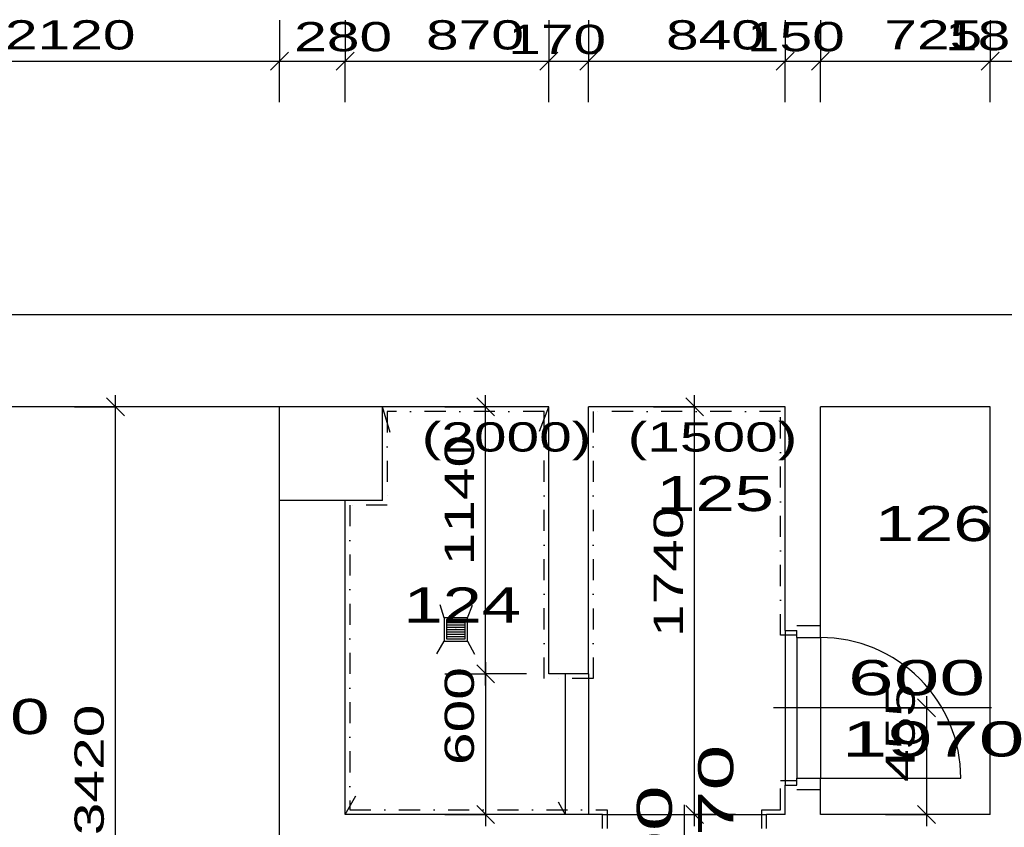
# Model space of a CAD drawing. Extents: x -196363 to 396902, y -489949 to -260582.
# Tile 33 of 256: x 27293 to 31499, y -378463 to -375015. Entities that reach past the tile are written whole.
import ezdxf

# ---------------------------------------------------------------- set-up
doc = ezdxf.new("R2010")
doc.units = 0
doc.header["$MEASUREMENT"] = 0
doc.linetypes.add('DOTDASH', pattern=[1, 0.3, -0.2, 0, -0.2, 0.3])
for name, color, linetype in [('dvere', 1, 'Continuous'), ('koty', 1, 'Continuous'), ('legenda', 1, 'Continuous'), ('noszdiv', 1, 'Continuous'), ('obklady', 14, 'Continuous'), ('popdver', 6, 'Continuous')]:
    doc.layers.add(name, color=color, linetype=linetype)
doc.styles.add('SPIRITTXTSTYLE1', font='ROMAN')
doc.styles.add('SPIRITTXTSTYLE2', font='txt')
doc.linetypes.add('CERCH2', pattern='A,0,-1,[17,dur+dsp vaclavov.shx,S=0.003401,R=0,X=-1,Y=0],0', length=1)
doc.dimstyles.new('SPIRITSTYLE112', dxfattribs={"dimtxt": 125, "dimasz": 12.7, "dimexe": 175, "dimexo": 94.688965, "dimgap": 50, "dimtad": 1, "dimdec": 3, "dimzin": 0, "dimdsep": 46, "dimlunit": 7, "dimtxsty": 'SPIRITTXTSTYLE1', "dimblk1": '_TICKMARKS112', "dimblk2": '_TICKMARKS112', "dimsah": 1, "dimcen": 0.09, "dimdle": 50, "dimclrd": 1, "dimclre": 1, "dimclrt": 1, "dimadec": 0, "dimazin": 0, "dimtfac": 1, "dimtdec": 4, "dimtofl": 0, "dimtmove": 1, "dimatfit": 0, "dimfxl": 0, "dimtolj": 1, "dimtzin": 0, "dimarcsym": 0})
doc.dimstyles.new('SPIRITSTYLE113', dxfattribs={"dimtxt": 125, "dimasz": 12.7, "dimexe": 175, "dimexo": -142.195801, "dimgap": 50, "dimtad": 1, "dimdec": 3, "dimzin": 0, "dimdsep": 46, "dimlunit": 7, "dimtxsty": 'SPIRITTXTSTYLE1', "dimblk1": '_TICKMARKS113', "dimblk2": '_TICKMARKS113', "dimsah": 1, "dimcen": 0.09, "dimdle": 50, "dimclrd": 1, "dimclre": 1, "dimclrt": 1, "dimadec": 0, "dimazin": 0, "dimtfac": 1, "dimtdec": 4, "dimtofl": 0, "dimtmove": 1, "dimatfit": 0, "dimfxl": 0, "dimtolj": 1, "dimtzin": 0, "dimarcsym": 0})
doc.dimstyles.new('SPIRITSTYLE120', dxfattribs={"dimtxt": 125, "dimasz": 12.7, "dimexe": 175, "dimexo": -108.734283, "dimgap": 50, "dimtad": 1, "dimdec": 3, "dimzin": 0, "dimdsep": 46, "dimlunit": 7, "dimtxsty": 'SPIRITTXTSTYLE1', "dimblk1": '_TICKMARKS120', "dimblk2": '_TICKMARKS120', "dimsah": 1, "dimcen": 0.09, "dimdle": 50, "dimclrd": 1, "dimclre": 1, "dimclrt": 1, "dimadec": 0, "dimazin": 0, "dimtfac": 1, "dimtdec": 4, "dimtofl": 0, "dimtmove": 1, "dimatfit": 0, "dimfxl": 0, "dimtolj": 1, "dimtzin": 0, "dimarcsym": 0})
doc.dimstyles.new('SPIRITSTYLE126', dxfattribs={"dimtxt": 125, "dimasz": 12.7, "dimexe": 175, "dimexo": 134.165619, "dimgap": 50, "dimtad": 1, "dimdec": 3, "dimzin": 0, "dimdsep": 46, "dimlunit": 7, "dimtxsty": 'SPIRITTXTSTYLE1', "dimblk1": '_TICKMARKS126', "dimblk2": '_TICKMARKS126', "dimsah": 1, "dimcen": 0.09, "dimdle": 50, "dimclrd": 1, "dimclre": 1, "dimclrt": 1, "dimadec": 0, "dimazin": 0, "dimtfac": 1, "dimtdec": 4, "dimtofl": 0, "dimtmove": 1, "dimatfit": 0, "dimfxl": 0, "dimtolj": 1, "dimtzin": 0, "dimarcsym": 0})
doc.dimstyles.new('SPIRITSTYLE73', dxfattribs={"dimtxt": 125, "dimasz": 12.7, "dimexe": 175, "dimexo": 1700.904053, "dimgap": 50, "dimtad": 1, "dimdec": 3, "dimzin": 0, "dimdsep": 46, "dimlunit": 7, "dimtxsty": 'SPIRITTXTSTYLE1', "dimblk1": '_TICKMARKS73', "dimblk2": '_TICKMARKS73', "dimsah": 1, "dimcen": 0.09, "dimdle": 50, "dimclrd": 1, "dimclre": 1, "dimclrt": 1, "dimadec": 0, "dimazin": 0, "dimtfac": 1, "dimtdec": 4, "dimtofl": 0, "dimtmove": 1, "dimatfit": 0, "dimfxl": 0, "dimtolj": 1, "dimtzin": 0, "dimarcsym": 0})
doc.dimstyles.new('SPIRITSTYLE74', dxfattribs={"dimtxt": 125, "dimasz": 12.7, "dimexe": 175, "dimexo": 1300.903687, "dimgap": 50, "dimtad": 1, "dimdec": 3, "dimzin": 0, "dimdsep": 46, "dimlunit": 7, "dimtxsty": 'SPIRITTXTSTYLE1', "dimblk1": '_TICKMARKS74', "dimblk2": '_TICKMARKS74', "dimsah": 1, "dimcen": 0.09, "dimdle": 50, "dimclrd": 1, "dimclre": 1, "dimclrt": 1, "dimadec": 0, "dimazin": 0, "dimtfac": 1, "dimtdec": 4, "dimtofl": 0, "dimtmove": 1, "dimatfit": 0, "dimfxl": 0, "dimtolj": 1, "dimtzin": 0, "dimarcsym": 0})

# ---------------------------------------------------------------- blocks, each defined once
blk = doc.blocks.new('_TICKMARKS74')
at = {"color": 1, "linetype": 'Continuous'}
blk.add_line((-3, -3), (3, 3), dxfattribs=at)
blk = doc.blocks.new('*D155')
at = {"color": 1, "linetype": 'Continuous', "ltscale": 300}
for p, q in [((26283, -375017, 1723.8), (26283, -375192, 1723.8)), ((28403, -375017, 1723.8), (28403, -375192, 1723.8)), ((26233, -375192, 1723.8), (28453, -375192, 1723.8)), ((26283, -375367, 1723.8), (26283, -375192, 1723.8)), ((28403, -375367, 1723.8), (28403, -375192, 1723.8))]:
    blk.add_line(p, q, dxfattribs=at)
at = {"color": 1, "linetype": 'Continuous', "ltscale": 300, "xscale": 12.69999980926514, "yscale": 12.69999980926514, "zscale": 12.69999980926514, "rotation": 180.0000050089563}
blk.add_blockref('_TICKMARKS74', (26283, -375192, 1723.8), dxfattribs=at)
at = {"color": 1, "linetype": 'Continuous', "ltscale": 300, "xscale": 12.69999980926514, "yscale": 12.69999980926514, "zscale": 12.69999980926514}
blk.add_blockref('_TICKMARKS74', (28403, -375192, 1723.8), dxfattribs=at)
at = {"color": 1, "linetype": 'Continuous', "ltscale": 300, "style": 'SPIRITTXTSTYLE1', "width": 1.5}
blk.add_text('2120', height=125, dxfattribs=at).set_placement((27229.9, -375142, 1723.8))
blk = doc.blocks.new('_TICKMARKS73')
at = {"color": 1, "linetype": 'Continuous'}
blk.add_line((-3, -3), (3, 3), dxfattribs=at)
blk = doc.blocks.new('*D156')
at = {"color": 1, "linetype": 'Continuous', "ltscale": 300}
for p, q in [((28403, -375017, 1723.8), (28403, -375192, 1723.8)), ((28683, -375017, 1723.8), (28683, -375192, 1723.8)), ((28353, -375192, 1723.8), (28733, -375192, 1723.8)), ((28403, -375367, 1723.8), (28403, -375192, 1723.8)), ((28683, -375367, 1723.8), (28683, -375192, 1723.8))]:
    blk.add_line(p, q, dxfattribs=at)
at = {"color": 1, "linetype": 'Continuous', "ltscale": 300, "xscale": 12.69999980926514, "yscale": 12.69999980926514, "zscale": 12.69999980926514, "rotation": 180.0000050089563}
blk.add_blockref('_TICKMARKS73', (28403, -375192, 1723.8), dxfattribs=at)
at = {"color": 1, "linetype": 'Continuous', "ltscale": 300, "xscale": 12.69999980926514, "yscale": 12.69999980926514, "zscale": 12.69999980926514}
blk.add_blockref('_TICKMARKS73', (28683, -375192, 1723.8), dxfattribs=at)
at = {"color": 1, "linetype": 'Continuous', "ltscale": 300, "style": 'SPIRITTXTSTYLE1', "width": 1.5}
blk.add_text('280', height=125, dxfattribs=at).set_placement((28465.5, -375149.7, 1723.8))
blk = doc.blocks.new('*D157')
at = {"color": 1, "linetype": 'Continuous', "ltscale": 300}
for p, q in [((28683, -375017, 1723.8), (28683, -375192, 1723.8)), ((29553, -375017, 1723.8), (29553, -375192, 1723.8)), ((28633, -375192, 1723.8), (29603, -375192, 1723.8)), ((28683, -375367, 1723.8), (28683, -375192, 1723.8)), ((29553, -375367, 1723.8), (29553, -375192, 1723.8))]:
    blk.add_line(p, q, dxfattribs=at)
at = {"color": 1, "linetype": 'Continuous', "ltscale": 300, "xscale": 12.69999980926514, "yscale": 12.69999980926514, "zscale": 12.69999980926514, "rotation": 180.0000050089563}
blk.add_blockref('_TICKMARKS73', (28683, -375192, 1723.8), dxfattribs=at)
at = {"color": 1, "linetype": 'Continuous', "ltscale": 300, "xscale": 12.69999980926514, "yscale": 12.69999980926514, "zscale": 12.69999980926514}
blk.add_blockref('_TICKMARKS73', (29553, -375192, 1723.8), dxfattribs=at)
at = {"color": 1, "linetype": 'Continuous', "ltscale": 300, "style": 'SPIRITTXTSTYLE1', "width": 1.5}
blk.add_text('870', height=125, dxfattribs=at).set_placement((29028.7, -375142, 1723.8))
blk = doc.blocks.new('*D158')
at = {"color": 1, "linetype": 'Continuous', "ltscale": 300}
for p, q in [((29553, -375017, 1723.8), (29553, -375192, 1723.8)), ((29723, -375017, 1723.8), (29723, -375192, 1723.8)), ((29503, -375192, 1723.8), (29773, -375192, 1723.8)), ((29553, -375367, 1723.8), (29553, -375192, 1723.8)), ((29723, -375367, 1723.8), (29723, -375192, 1723.8))]:
    blk.add_line(p, q, dxfattribs=at)
at = {"color": 1, "linetype": 'Continuous', "ltscale": 300, "xscale": 12.69999980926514, "yscale": 12.69999980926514, "zscale": 12.69999980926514, "rotation": 180.0000050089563}
blk.add_blockref('_TICKMARKS74', (29553, -375192, 1723.8), dxfattribs=at)
at = {"color": 1, "linetype": 'Continuous', "ltscale": 300, "xscale": 12.69999980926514, "yscale": 12.69999980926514, "zscale": 12.69999980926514}
blk.add_blockref('_TICKMARKS74', (29723, -375192, 1723.8), dxfattribs=at)
at = {"color": 1, "linetype": 'Continuous', "ltscale": 300, "style": 'SPIRITTXTSTYLE1', "width": 1.5}
blk.add_text('170', height=125, dxfattribs=at).set_placement((29379.6, -375161.4, 1723.8))
blk = doc.blocks.new('*D159')
at = {"color": 1, "linetype": 'Continuous', "ltscale": 300}
for p, q in [((29723, -375017, 1723.8), (29723, -375192, 1723.8)), ((30563, -375017, 1723.8), (30563, -375192, 1723.8)), ((29673, -375192, 1723.8), (30613, -375192, 1723.8)), ((29723, -375367, 1723.8), (29723, -375192, 1723.8)), ((30563, -375367, 1723.8), (30563, -375192, 1723.8))]:
    blk.add_line(p, q, dxfattribs=at)
at = {"color": 1, "linetype": 'Continuous', "ltscale": 300, "xscale": 12.69999980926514, "yscale": 12.69999980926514, "zscale": 12.69999980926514, "rotation": 180.0000050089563}
blk.add_blockref('_TICKMARKS74', (29723, -375192, 1723.8), dxfattribs=at)
at = {"color": 1, "linetype": 'Continuous', "ltscale": 300, "xscale": 12.69999980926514, "yscale": 12.69999980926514, "zscale": 12.69999980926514}
blk.add_blockref('_TICKMARKS74', (30563, -375192, 1723.8), dxfattribs=at)
at = {"color": 1, "linetype": 'Continuous', "ltscale": 300, "style": 'SPIRITTXTSTYLE1', "width": 1.5}
blk.add_text('840', height=125, dxfattribs=at).set_placement((30053.7, -375142, 1723.8))
blk = doc.blocks.new('*D160')
at = {"color": 1, "linetype": 'Continuous', "ltscale": 300}
for p, q in [((30563, -375017, 1723.8), (30563, -375192, 1723.8)), ((30713, -375017, 1723.8), (30713, -375192, 1723.8)), ((30513, -375192, 1723.8), (30763, -375192, 1723.8)), ((30563, -375367, 1723.8), (30563, -375192, 1723.8)), ((30713, -375367, 1723.8), (30713, -375192, 1723.8))]:
    blk.add_line(p, q, dxfattribs=at)
at = {"color": 1, "linetype": 'Continuous', "ltscale": 300, "xscale": 12.69999980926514, "yscale": 12.69999980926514, "zscale": 12.69999980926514, "rotation": 180.0000050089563}
blk.add_blockref('_TICKMARKS74', (30563, -375192, 1723.8), dxfattribs=at)
at = {"color": 1, "linetype": 'Continuous', "ltscale": 300, "xscale": 12.69999980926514, "yscale": 12.69999980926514, "zscale": 12.69999980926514}
blk.add_blockref('_TICKMARKS74', (30713, -375192, 1723.8), dxfattribs=at)
at = {"color": 1, "linetype": 'Continuous', "ltscale": 300, "style": 'SPIRITTXTSTYLE1', "width": 1.5}
blk.add_text('150', height=125, dxfattribs=at).set_placement((30399.1, -375149.7, 1723.8))
blk = doc.blocks.new('*D161')
at = {"color": 1, "linetype": 'Continuous', "ltscale": 300}
for p, q in [((30713, -375017, 1723.8), (30713, -375192, 1723.8)), ((31438, -375017, 1723.8), (31438, -375192, 1723.8)), ((30663, -375192, 1723.8), (31488, -375192, 1723.8)), ((30713, -375367, 1723.8), (30713, -375192, 1723.8)), ((31438, -375367, 1723.8), (31438, -375192, 1723.8))]:
    blk.add_line(p, q, dxfattribs=at)
at = {"color": 1, "linetype": 'Continuous', "ltscale": 300, "xscale": 12.69999980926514, "yscale": 12.69999980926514, "zscale": 12.69999980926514, "rotation": 180.0000050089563}
blk.add_blockref('_TICKMARKS74', (30713, -375192, 1723.8), dxfattribs=at)
at = {"color": 1, "linetype": 'Continuous', "ltscale": 300, "xscale": 12.69999980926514, "yscale": 12.69999980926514, "zscale": 12.69999980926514}
blk.add_blockref('_TICKMARKS74', (31438, -375192, 1723.8), dxfattribs=at)
at = {"color": 1, "linetype": 'Continuous', "ltscale": 300, "style": 'SPIRITTXTSTYLE1', "width": 1.5}
blk.add_text('725', height=125, dxfattribs=at).set_placement((30986.2, -375142, 1723.8))
blk = doc.blocks.new('*D162')
at = {"color": 1, "linetype": 'Continuous', "ltscale": 300}
for p, q in [((31438, -375017, 1723.8), (31438, -375192, 1723.8)), ((31618, -375017, 1723.8), (31618, -375192, 1723.8)), ((31388, -375192, 1723.8), (31668, -375192, 1723.8)), ((31438, -375367, 1723.8), (31438, -375192, 1723.8)), ((31618, -375367, 1723.8), (31618, -375192, 1723.8))]:
    blk.add_line(p, q, dxfattribs=at)
at = {"color": 1, "linetype": 'Continuous', "ltscale": 300, "xscale": 12.69999980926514, "yscale": 12.69999980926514, "zscale": 12.69999980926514, "rotation": 180.0000050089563}
blk.add_blockref('_TICKMARKS74', (31438, -375192, 1723.8), dxfattribs=at)
at = {"color": 1, "linetype": 'Continuous', "ltscale": 300, "xscale": 12.69999980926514, "yscale": 12.69999980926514, "zscale": 12.69999980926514}
blk.add_blockref('_TICKMARKS74', (31618, -375192, 1723.8), dxfattribs=at)
at = {"color": 1, "linetype": 'Continuous', "ltscale": 300, "style": 'SPIRITTXTSTYLE1', "width": 1.5}
blk.add_text('180', height=125, dxfattribs=at).set_placement((31245.4, -375145.1, 1723.8))
blk = doc.blocks.new('_TICKMARKS112')
at = {"color": 1, "linetype": 'Continuous'}
blk.add_line((-3, -3), (3, 3), dxfattribs=at)
blk = doc.blocks.new('*D238')
at = {"color": 1, "linetype": 'Continuous', "ltscale": 300}
for p, q in [((29283.3, -377757.9, 1723.8), (29283.3, -378457.9, 1723.8)), ((29108.3, -377807.9, 1723.8), (29283.3, -377807.9, 1723.8)), ((29458.3, -377807.9, 1723.8), (29283.3, -377807.9, 1723.8)), ((29108.3, -378407.9, 1723.8), (29283.3, -378407.9, 1723.8)), ((29458.3, -378407.9, 1723.8), (29283.3, -378407.9, 1723.8))]:
    blk.add_line(p, q, dxfattribs=at)
at = {"color": 1, "linetype": 'Continuous', "ltscale": 300, "xscale": 12.69999980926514, "yscale": 12.69999980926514, "zscale": 12.69999980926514}
for p, rotation in [((29283.3, -377807.9, 1723.8), 90.00000250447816), ((29283.3, -378407.9, 1723.8), -90.00000250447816)]:
    blk.add_blockref('_TICKMARKS112', p, dxfattribs=dict(at, rotation=rotation))
at = {"color": 1, "linetype": 'Continuous', "ltscale": 300, "style": 'SPIRITTXTSTYLE1', "width": 1.5}
blk.add_text('600', height=125, rotation=450, dxfattribs=at).set_placement((29233.3, -378197.2, 1723.8))
blk = doc.blocks.new('*D239')
at = {"color": 1, "linetype": 'Continuous', "ltscale": 300}
for p, q in [((29283.3, -377857.9, 1723.8), (29283.3, -376617.9, 1723.8)), ((29108.3, -376667.9, 1723.8), (29283.3, -376667.9, 1723.8)), ((29458.3, -376667.9, 1723.8), (29283.3, -376667.9, 1723.8)), ((29108.3, -377807.9, 1723.8), (29283.3, -377807.9, 1723.8)), ((29458.3, -377807.9, 1723.8), (29283.3, -377807.9, 1723.8))]:
    blk.add_line(p, q, dxfattribs=at)
at = {"color": 1, "linetype": 'Continuous', "ltscale": 300, "xscale": 12.69999980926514, "yscale": 12.69999980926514, "zscale": 12.69999980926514}
for p, rotation in [((29283.3, -376667.9, 1723.8), 90.00000250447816), ((29283.3, -377807.9, 1723.8), 270.0000006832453)]:
    blk.add_blockref('_TICKMARKS112', p, dxfattribs=dict(at, rotation=rotation))
at = {"color": 1, "linetype": 'Continuous', "ltscale": 300, "style": 'SPIRITTXTSTYLE1', "width": 1.5}
blk.add_text('1140', height=125, rotation=90, dxfattribs=at).set_placement((29233.3, -377345, 1723.8))
blk = doc.blocks.new('_TICKMARKS113')
at = {"color": 1, "linetype": 'Continuous'}
blk.add_line((-3, -3), (3, 3), dxfattribs=at)
blk = doc.blocks.new('*D240')
at = {"color": 1, "linetype": 'Continuous', "ltscale": 300}
for p, q in [((30175.8, -378457.9, 1723.8), (30175.8, -376617.9, 1723.8)), ((30000.8, -376667.9, 1723.8), (30175.8, -376667.9, 1723.8)), ((30350.8, -376667.9, 1723.8), (30175.8, -376667.9, 1723.8)), ((30000.8, -378407.9, 1723.8), (30175.8, -378407.9, 1723.8)), ((30350.8, -378407.9, 1723.8), (30175.8, -378407.9, 1723.8))]:
    blk.add_line(p, q, dxfattribs=at)
at = {"color": 1, "linetype": 'Continuous', "ltscale": 300, "xscale": 12.69999980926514, "yscale": 12.69999980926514, "zscale": 12.69999980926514}
for p, rotation in [((30175.8, -376667.9, 1723.8), 90.00000250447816), ((30175.8, -378407.9, 1723.8), 270.0000006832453)]:
    blk.add_blockref('_TICKMARKS113', p, dxfattribs=dict(at, rotation=rotation))
at = {"color": 1, "linetype": 'Continuous', "ltscale": 300, "style": 'SPIRITTXTSTYLE1', "width": 1.5}
blk.add_text('1740', height=125, rotation=90, dxfattribs=at).set_placement((30125.8, -377651, 1723.8))
blk = doc.blocks.new('_TICKMARKS120')
at = {"color": 1, "linetype": 'Continuous'}
blk.add_line((-3, -3), (3, 3), dxfattribs=at)
blk = doc.blocks.new('*D249')
at = {"color": 1, "linetype": 'Continuous', "ltscale": 300}
for p, q in [((31166.3, -377902.9, 1723.8), (31166.3, -378457.9, 1723.8)), ((30991.3, -377952.9, 1723.8), (31166.3, -377952.9, 1723.8)), ((31341.3, -377952.9, 1723.8), (31166.3, -377952.9, 1723.8)), ((30991.3, -378407.9, 1723.8), (31166.3, -378407.9, 1723.8)), ((31341.3, -378407.9, 1723.8), (31166.3, -378407.9, 1723.8))]:
    blk.add_line(p, q, dxfattribs=at)
at = {"color": 1, "linetype": 'Continuous', "ltscale": 300, "xscale": 12.69999980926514, "yscale": 12.69999980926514, "zscale": 12.69999980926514}
for p, rotation in [((31166.3, -377952.9, 1723.8), 90.00000250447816), ((31166.3, -378407.9, 1723.8), -90.00000250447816)]:
    blk.add_blockref('_TICKMARKS120', p, dxfattribs=dict(at, rotation=rotation))
at = {"color": 1, "linetype": 'Continuous', "ltscale": 300, "style": 'SPIRITTXTSTYLE1', "width": 1.5}
blk.add_text('455', height=125, rotation=450, dxfattribs=at).set_placement((31116.3, -378269.7, 1723.8))
blk = doc.blocks.new('_TICKMARKS126')
at = {"color": 1, "linetype": 'Continuous'}
blk.add_line((-3, -3), (3, 3), dxfattribs=at)
blk = doc.blocks.new('*D257')
at = {"color": 1, "linetype": 'Continuous', "ltscale": 300}
for p, q in [((27702.2, -380137.9, 1723.8), (27702.2, -376617.9, 1723.8)), ((27527.2, -376667.9, 1723.8), (27702.2, -376667.9, 1723.8)), ((27877.2, -376667.9, 1723.8), (27702.2, -376667.9, 1723.8)), ((27527.2, -380087.9, 1723.8), (27702.2, -380087.9, 1723.8)), ((27877.2, -380087.9, 1723.8), (27702.2, -380087.9, 1723.8))]:
    blk.add_line(p, q, dxfattribs=at)
at = {"color": 1, "linetype": 'Continuous', "ltscale": 300, "xscale": 12.69999980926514, "yscale": 12.69999980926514, "zscale": 12.69999980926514}
for p, rotation in [((27702.2, -376667.9, 1723.8), 90.00000250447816), ((27702.2, -380087.9, 1723.8), 270.0000006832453)]:
    blk.add_blockref('_TICKMARKS126', p, dxfattribs=dict(at, rotation=rotation))
at = {"color": 1, "linetype": 'Continuous', "ltscale": 300, "style": 'SPIRITTXTSTYLE1', "width": 1.5}
blk.add_text('3420', height=125, rotation=90, dxfattribs=at).set_placement((27652.2, -378496.9, 1723.8))

msp = doc.modelspace()

# ---------------------------------------------------------------- linework, layer by layer
at = {"layer": 'dvere', "color": 7, "linetype": 'Continuous', "ltscale": 304.799988}
for p, q in [((30713.01562, -377602.90625, 1723.80005), (30613.01562, -377602.90625, 1723.80005)), ((30713.01562, -378302.90625, 1723.80005), (30613.01562, -378302.90625, 1723.80005))]:
    msp.add_line(p, q, dxfattribs=at)
at = {"layer": 'dvere', "color": 7, "linetype": 'Continuous', "ltscale": 270}
for p, q in [((30613.01562, -377652.90625, 1723.80005), (30613.01562, -378252.90625, 1723.80005)), ((30713.01562, -377652.90625, 1723.80005), (30713.01562, -378252.90625, 1723.80005))]:
    msp.add_line(p, q, dxfattribs=at)
at = {"layer": 'dvere', "color": 7, "linetype": 'Continuous', "ltscale": 300}
msp.add_line((30713.01562, -378252.875, 3447.6001), (31312.99023, -378252.875, 3447.6001), dxfattribs=at)
msp.add_arc((30713.01562, -378252.875, 3447.6001), 599.97577, 0, 90.0000025, dxfattribs=at)
at = {"layer": 'dvere', "color": 7, "linetype": 'Continuous', "ltscale": 250}
msp.add_point((30613.01562, -377952.90625, 1723.80005), dxfattribs=at)
at = {"layer": 'dvere', "color": 7, "linetype": 'Continuous', "ltscale": 300}
msp.add_point((30713.01562, -377952.90625, 3447.6001), dxfattribs=at)
at = {"layer": 'noszdiv', "color": 1, "linetype": 'Continuous', "ltscale": 300}
for p, q in [((20863, -376272.875, 2623.80005), (32878.01953, -376272.875, 2623.80005)), ((28403.00391, -376667.875, 2623.80005), (26282.99805, -376667.875, 2623.80005)), ((28403.00391, -380557.875, 2623.80005), (28403.00391, -376667.875, 2623.80005)), ((28843.01562, -376667.875, 2623.80005), (28403.00391, -376667.875, 2623.80005)), ((29553, -376667.875, 2623.80005), (28843.01562, -376667.875, 2623.80005)), ((28843.01562, -377067.875, 2623.80005), (28843.01562, -376667.875, 2623.80005)), ((29553, -377807.875, 2623.80005), (29553, -376667.875, 2623.80005)), ((30562.99609, -376667.875, 2623.80005), (29723.00977, -376667.875, 2623.80005)), ((29723.00977, -377807.875, 2623.80005), (29723.00977, -376667.875, 2623.80005)), ((30562.99609, -377622.90625, 2623.80005), (30562.99609, -376667.875, 2623.80005)), ((31438.00586, -376667.875, 2623.80005), (30713.01562, -376667.875, 2623.80005)), ((30713.01562, -377622.90625, 2623.80005), (30713.01562, -376667.875, 2623.80005)), ((31438.00586, -378407.875, 2623.80005), (31438.00586, -376667.875, 2623.80005)), ((28683, -377067.875, 2623.80005), (28403.00391, -377067.875, 2623.80005)), ((28683, -378407.875, 2623.80005), (28683, -377067.875, 2623.80005)), ((28843.01562, -377067.875, 2623.80005), (28683, -377067.875, 2623.80005)), ((30562.99609, -377622.90625, 2623.80005), (30613.00195, -377622.90625, 2623.80005)), ((30613.00195, -377652.90625, 2623.80005), (30613.00195, -377622.90625, 2623.80005)), ((30713.01562, -377652.90625, 2623.80005), (30713.01562, -377622.90625, 2623.80005)), ((30613.00195, -377652.90625, 2623.80005), (30713.01562, -377652.90625, 2623.80005)), ((29723.00977, -377807.875, 2623.80005), (29553, -377807.875, 2623.80005)), ((29622.99805, -377807.875, 2623.80005), (29622.99805, -378407.875, 2623.80005)), ((29723.00977, -377807.875, 2623.80005), (29723.00977, -378407.875, 2623.80005)), ((30613.00195, -378282.90625, 2623.80005), (30613.00195, -378252.875, 2623.80005)), ((30613.00195, -378252.875, 2623.80005), (30713.01562, -378252.875, 2623.80005)), ((30713.01562, -378282.90625, 2623.80005), (30713.01562, -378252.875, 2623.80005)), ((30562.99609, -378407.875, 2623.80005), (30562.99609, -378282.90625, 2623.80005)), ((30562.99609, -378282.90625, 2623.80005), (30613.00195, -378282.90625, 2623.80005)), ((30713.01562, -378407.875, 2623.80005), (30713.01562, -378282.90625, 2623.80005)), ((29783.01367, -378407.875, 2623.80005), (28683, -378407.875, 2623.80005)), ((29783.01367, -378467.875, 2623.80005), (29783.01367, -378407.875, 2623.80005)), ((30483.00195, -378467.875, 2623.80005), (30483.00195, -378407.875, 2623.80005)), ((30562.99609, -378407.875, 2623.80005), (30483.00195, -378407.875, 2623.80005)), ((31438.00586, -378407.875, 2623.80005), (30713.01562, -378407.875, 2623.80005))]:
    msp.add_line(p, q, dxfattribs=at)
at = {"layer": 'noszdiv', "color": 1, "linetype": 'CERCH2', "ltscale": 300}
for p, q in [((30562.99609, -377622.90625, 2623.80005), (30562.99609, -378282.90625, 2623.80005)), ((29783.01367, -378407.875, 2623.80005), (30483.00195, -378407.875, 2623.80005))]:
    msp.add_line(p, q, dxfattribs=at)
at = {"layer": 'obklady', "color": 14, "linetype": 'Continuous', "ltscale": 300}
for p, q in [((28874.95117, -376777.40625, 4347.59961), (28843.01562, -376667.875, 4347.59961)), ((29512.85352, -376772.03125, 4347.59961), (29553, -376667.875, 4347.59961)), ((29105.80859, -377568.90625, 4347.59961), (29089.42383, -377512.75, 4347.59961)), ((29205.69727, -377568.90625, 4347.59961), (29226.92969, -377513.84375, 4347.59961)), ((29075.02539, -377722.59375, 4347.59961), (29105.80859, -377668.8125, 4347.59961)), ((29205.69727, -377668.8125, 4347.59961), (29236.33008, -377723.0625, 4347.59961)), ((28683, -378407.875, 4347.59961), (28728.41797, -378328.5, 4347.59961)), ((29592.84766, -378354.46875, 4347.59961), (29622.99805, -378407.875, 4347.59961))]:
    msp.add_line(p, q, dxfattribs=at)
at = {"layer": 'obklady', "color": 14, "linetype": 'DOTDASH', "ltscale": 300}
for p, q in [((29532.99414, -376687.875, 4347.59961), (28863.01953, -376687.875, 4347.59961)), ((28863.01953, -376687.875, 4347.59961), (28863.01953, -377087.875, 4347.59961)), ((29532.99414, -377827.875, 4347.59961), (29532.99414, -376687.875, 4347.59961)), ((30542.99219, -376687.875, 4347.59961), (29743.01562, -376687.875, 4347.59961)), ((29743.01562, -376687.875, 4347.59961), (29743.01562, -377827.875, 4347.59961)), ((30542.99219, -377642.875, 4347.59961), (30542.99219, -376687.875, 4347.59961)), ((28863.01953, -377087.875, 4347.59961), (28703.00391, -377087.875, 4347.59961)), ((28703.00391, -377087.875, 4347.59961), (28703.00391, -378387.875, 4347.59961)), ((30613.00195, -377642.875, 4347.59961), (30542.99219, -377642.875, 4347.59961)), ((29743.01562, -377827.875, 4347.59961), (29532.99414, -377827.875, 4347.59961)), ((30542.99219, -378387.90625, 4347.59961), (30542.99219, -378262.90625, 4347.59961)), ((30542.99219, -378262.90625, 4347.59961), (30613.00195, -378262.90625, 4347.59961)), ((28703.00391, -378387.875, 4347.59961), (29803.01758, -378387.90625, 4347.59961)), ((29803.01758, -378387.90625, 4347.59961), (29803.01758, -378467.875, 4347.59961)), ((30462.99609, -378467.875, 4347.59961), (30462.99609, -378387.90625, 4347.59961)), ((30462.99609, -378387.90625, 4347.59961), (30542.99219, -378387.90625, 4347.59961))]:
    msp.add_line(p, q, dxfattribs=at)
at = {"layer": 'obklady', "color": 14, "linetype": 'Continuous', "ltscale": 199.800003}
for p, q in [((29205.69727, -377568.90625, 4347.59961), (29105.80859, -377568.90625, 4347.59961)), ((29105.80859, -377568.90625, 4347.59961), (29105.80859, -377668.8125, 4347.59961)), ((29115.79102, -377578.90625, 4347.59961), (29115.79102, -377658.8125, 4347.59961)), ((29195.71289, -377578.90625, 4347.59961), (29115.79102, -377578.90625, 4347.59961)), ((29195.71289, -377658.8125, 4347.59961), (29195.71289, -377578.90625, 4347.59961)), ((29205.69727, -377668.8125, 4347.59961), (29205.69727, -377568.90625, 4347.59961)), ((29115.79102, -377588.875, 4347.59961), (29195.71289, -377588.875, 4347.59961)), ((29115.79102, -377598.84375, 4347.59961), (29195.71289, -377598.84375, 4347.59961)), ((29115.79102, -377608.84375, 4347.59961), (29195.71289, -377608.84375, 4347.59961)), ((29115.79102, -377618.84375, 4347.59961), (29195.71289, -377618.84375, 4347.59961)), ((29115.79102, -377628.84375, 4347.59961), (29195.71289, -377628.84375, 4347.59961)), ((29115.79102, -377638.8125, 4347.59961), (29195.71289, -377638.8125, 4347.59961)), ((29115.79102, -377648.8125, 4347.59961), (29195.71289, -377648.8125, 4347.59961)), ((29115.79102, -377658.8125, 4347.59961), (29195.71289, -377658.8125, 4347.59961)), ((29105.80859, -377668.8125, 4347.59961), (29205.69727, -377668.8125, 4347.59961))]:
    msp.add_line(p, q, dxfattribs=at)
msp.add_point((29155.75195, -377618.875, 4347.59961), dxfattribs=at)
at = {"layer": 'popdver', "color": 6, "linetype": 'Continuous', "ltscale": 250}
for p, q in [((31443.65039, -377952.90625, 1723.80005), (30512.7793, -377952.90625, 1723.80005)), ((30133.00781, -379298.53125, 1723.80005), (30133.00781, -378367.65625, 1723.80005))]:
    msp.add_line(p, q, dxfattribs=at)
at = {"layer": 'popdver', "color": 6, "linetype": 'Continuous', "ltscale": 304.799988}
msp.add_point((30713.01562, -377952.90625, 1723.80005), dxfattribs=at)
at = {"layer": 'popdver', "color": 6, "linetype": 'Continuous', "ltscale": 250}
msp.add_point((30713.01562, -377952.90625, 1723.80005), dxfattribs=at)

# ---------------------------------------------------------------- texts
at = {"layer": 'legenda', "color": 1, "linetype": 'Continuous', "ltscale": 300, "style": 'SPIRITTXTSTYLE2', "width": 1.5}
for s, p in [('125', (30012.50586, -377112.875, 1723.80005)), ('126', (30946.40234, -377241.03125, 1723.80005)), ('124', (28932.11328, -377588.875, 1723.80005)), ('120', (26917.82422, -378064.875, 1723.80005))]:
    msp.add_text(s, height=150, dxfattribs=at).set_placement(p)
at = {"layer": 'obklady', "color": 14, "linetype": 'DOTDASH', "ltscale": 300, "style": 'SPIRITTXTSTYLE1', "width": 1.5}
for s, p in [('(2000)', (29010.0625, -376858.75, 2623.80005)), ('(1500)', (29889.9082, -376858.75, 2623.80005))]:
    msp.add_text(s, height=125, dxfattribs=at).set_placement(p)
at = {"layer": 'popdver', "color": 6, "linetype": 'Continuous', "ltscale": 250, "style": 'SPIRITTXTSTYLE1', "width": 1.75}
for s, p in [('600', (30830.88672, -377898.78125)), ('1970', (30803.73828, -378160.71875))]:
    msp.add_text(s, height=150, dxfattribs=at).set_placement(p)
for s, p in [('1970', (30340.83398, -378891.25)), ('600', (30078.89648, -378869.4375))]:
    msp.add_text(s, height=150, rotation=90.0000025, dxfattribs=at).set_placement(p)

# ---------------------------------------------------------------- dimensions: what is measured, and where the dimension line sits
at = {"layer": 'koty', "color": 1, "linetype": 'Continuous', "ltscale": 300}
for base, p1, p2, dimstyle, picture, middle in [((26282.99805, -375191.96875, 1723.80005), (26282.99805, -376667.875, 1723.80005), (28403.00391, -376667.875, 1723.80005), 'SPIRITSTYLE74', '*D155', (27343, -375191.96875, 1723.80005)), ((28683, -375191.96875, 1723.80005), (28683, -377067.875, 1723.80005), (29553, -377067.875, 1723.80005), 'SPIRITSTYLE73', '*D157', (29118, -375191.96875, 1723.80005)), ((29723.00977, -375191.96875, 1723.80005), (29723.00977, -376667.875, 1723.80005), (30562.99609, -376667.875, 1723.80005), 'SPIRITSTYLE74', '*D159', (30143.00391, -375191.96875, 1723.80005)), ((30713.01562, -375191.96875, 1723.80005), (30713.01562, -376667.875, 1723.80005), (31438.00586, -376667.875, 1723.80005), 'SPIRITSTYLE74', '*D161', (31075.51172, -375191.96875, 1723.80005))]:
    dim = msp.add_linear_dim(base=base, p1=p1, p2=p2, dimstyle=dimstyle, dxfattribs=at)
    dim.commit()
    dim.dimension.update_dxf_attribs({"geometry": picture, "text_midpoint": middle})
for base, p1, p2, dimstyle, picture, middle in [((28403.00391, -375191.96875, 1723.80005), (28403.00391, -377067.875, 1723.80005), (28683, -377067.875, 1723.80005), 'SPIRITSTYLE73', '*D156', (28614.29688, -375149.71875)), ((29553, -375191.96875, 1723.80005), (29553, -376667.875, 1723.80005), (29723.00977, -376667.875, 1723.80005), 'SPIRITSTYLE74', '*D158', (29522.43359, -375161.4375)), ((30562.99609, -375191.96875, 1723.80005), (30562.99609, -376667.875, 1723.80005), (30713.01562, -376667.875, 1723.80005), 'SPIRITSTYLE74', '*D160', (30547.95898, -375149.71875)), ((31438.00586, -375191.96875, 1723.80005), (31438.00586, -376667.875, 1723.80005), (31618.01367, -376692.875, 1723.80005), 'SPIRITSTYLE74', '*D162', (31388.25391, -375145.09375))]:
    dim = msp.add_linear_dim(base=base, p1=p1, p2=p2, dimstyle=dimstyle, dxfattribs=at)
    dim.commit()
    dim.dimension.update_dxf_attribs({"geometry": picture, "text_midpoint": middle, "dimtype": 160})
for base, p1, p2, dimstyle, picture, middle in [((27702.17188, -380087.875, 1723.80005), (27393.00781, -380087.875, 1723.80005), (27393.00781, -376667.875, 1723.80005), 'SPIRITSTYLE126', '*D257', (27702.17188, -378377.90625, 1723.80005)), ((29283.31055, -377807.875, 1723.80005), (29553, -377807.875, 1723.80005), (29553, -376667.875, 1723.80005), 'SPIRITSTYLE112', '*D239', (29283.31055, -377237.875, 1723.80005)), ((30175.80859, -378407.875, 1723.80005), (29723.00977, -378407.875, 1723.80005), (30143.00391, -376667.875, 1723.80005), 'SPIRITSTYLE113', '*D240', (30175.80859, -377537.875, 1723.80005)), ((29283.31055, -377807.875, 1723.80005), (29553, -377807.875, 1723.80005), (29553, -378407.875, 1723.80005), 'SPIRITSTYLE112', '*D238', (29283.31055, -378107.875, 1723.80005)), ((31166.3457, -377952.90625, 1723.80005), (31232.61133, -377952.90625, 1723.80005), (31232.61133, -378407.875, 1723.80005), 'SPIRITSTYLE120', '*D249', (31166.3457, -378180.40625, 1723.80005))]:
    dim = msp.add_linear_dim(base=base, p1=p1, p2=p2, angle=90.0000025, dimstyle=dimstyle, dxfattribs=at)
    dim.commit()
    dim.dimension.update_dxf_attribs({"geometry": picture, "text_midpoint": middle})

doc.saveas('drawing.dxf')
